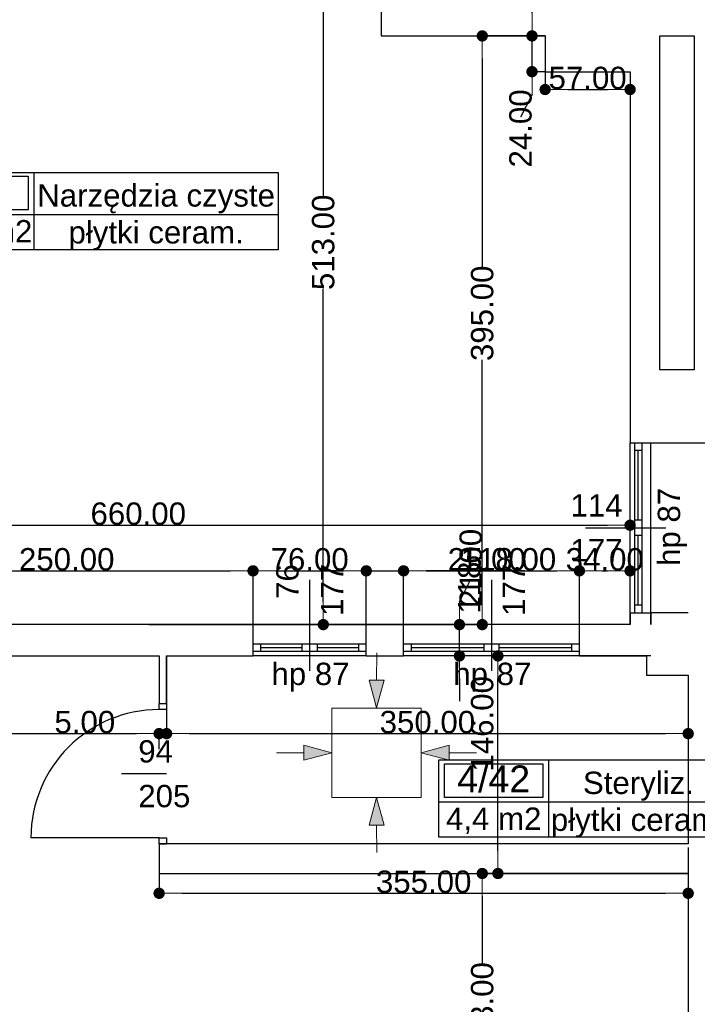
# Model space of a CAD drawing. Header units: millimetres. Extents: x -175445 to -20415, y -559200 to 231527.
# Tile 94 of 256: x -115704 to -111157, y -173328 to -166722. Entities that reach past the tile are written whole.
import ezdxf
from ezdxf.enums import TextEntityAlignment as Align

# ---------------------------------------------------------------- set-up
doc = ezdxf.new("R2010")
doc.units = ezdxf.units.MM
doc.header["$MEASUREMENT"] = 0
for name, color, linetype in [('Drzwi', 7, 'Continuous'), ('Linia', 7, 'Continuous'), ('Obiekt', 7, 'Continuous'), ('Okno', 7, 'Continuous'), ('Strefa', 7, 'Continuous'), ('Słup', 7, 'Continuous'), ('Wymiary', 63, 'Continuous'), ('Ściana', 7, 'Continuous')]:
    doc.layers.add(name, color=color, linetype=linetype)
doc.styles.add('Arial', font='txt')
doc.dimstyles.new('GENERATED_STYLE__1', dxfattribs={"dimtxt": 150, "dimasz": 152, "dimexe": 0.18, "dimexo": 0, "dimgap": 0.09, "dimtad": 1, "dimtih": 1, "dimtoh": 1, "dimlfac": 0.1, "dimzin": 0, "dimdsep": 46, "dimtxsty": 'Arial', "dimblk": 'ARROWHEAD_11', "dimblk1": 'ARROWHEAD_11', "dimblk2": 'ARROWHEAD_11', "dimcen": 0.09, "dimclrd": 114, "dimclre": 114, "dimclrt": 114, "dimazin": 0, "dimtfac": 1, "dimtdec": 4, "dimtmove": 0, "dimatfit": 3, "dimfxl": 1, "dimtolj": 1, "dimtzin": 0, "dimarcsym": 0})
doc.dimstyles.new('GENERATED_STYLE__2', dxfattribs={"dimtxt": 150, "dimasz": 152, "dimexe": 0.18, "dimexo": 0, "dimgap": 0.09, "dimtad": 1, "dimlfac": 0.1, "dimzin": 0, "dimdsep": 46, "dimtxsty": 'Arial', "dimblk": 'ARROWHEAD_11', "dimblk1": 'ARROWHEAD_11', "dimblk2": 'ARROWHEAD_11', "dimcen": 0.09, "dimclrd": 114, "dimclre": 114, "dimclrt": 114, "dimazin": 0, "dimtfac": 1, "dimtdec": 4, "dimtmove": 0, "dimatfit": 3, "dimfxl": 1, "dimtolj": 1, "dimtzin": 0, "dimarcsym": 0})
doc.dimstyles.new('GENERATED_STYLE__3', dxfattribs={"dimtxt": 150, "dimasz": 152, "dimexe": 0.18, "dimexo": 0, "dimgap": 0.09, "dimtad": 1, "dimlfac": 0.1, "dimzin": 0, "dimdsep": 46, "dimtxsty": 'Arial', "dimblk": 'ARROWHEAD_11', "dimblk1": 'ARROWHEAD_11', "dimblk2": 'ARROWHEAD_11', "dimcen": 0.09, "dimclrd": 114, "dimclre": 114, "dimclrt": 114, "dimazin": 0, "dimtfac": 1, "dimtdec": 4, "dimtmove": 2, "dimatfit": 3, "dimfxl": 1, "dimtolj": 1, "dimtzin": 0, "dimarcsym": 0})

# ---------------------------------------------------------------- blocks, each defined once
blk = doc.blocks.new('Narzędzia czyste_4_26_26', base_point=(-115607.8, 27340.8))
at = {"layer": 'Strefa'}
for p, q in [((-116386.8, 27623.7), (-113969.1, 27623.7)), ((-116386.8, 27105.1), (-116386.8, 27623.7)), ((-115607.8, 27623.7), (-115607.8, 27105.1)), ((-113969.1, 27623.7), (-113969.1, 27105.1)), ((-116347.9, 27597.8), (-115646.7, 27597.8)), ((-116347.9, 27371.5), (-116347.9, 27597.8)), ((-115646.7, 27597.8), (-115646.7, 27371.5)), ((-115646.7, 27371.5), (-116347.9, 27371.5)), ((-116386.8, 27340.8), (-113969.1, 27340.8)), ((-113969.1, 27105.1), (-116386.8, 27105.1))]:
    blk.add_line(p, q, dxfattribs=at)
at = {"layer": 'Strefa', "style": 'Arial'}
for tag, height, p in [('ROOM_NUMBER', 180, (-115997.3, 27495.8)), ('ROOM_NAME', 150, (-114788.4, 27469.2)), ('ROOM_CALC_AREA', 150, (-115997.3, 27228.8)), ('floor_f', 150, (-114788.4, 27221.7))]:
    blk.add_attdef(tag, text='', height=height, dxfattribs=at).set_placement(p, align=Align.MIDDLE_CENTER)
blk = doc.blocks.new('Steryliz._4_42_42', base_point=(-112156.1, 23399.3))
at = {"layer": 'Strefa'}
for p, q in [((-112890.2, 23682.1), (-110948, 23682.1)), ((-112890.2, 23163.5), (-112890.2, 23682.1)), ((-112853.5, 23656.2), (-112192.8, 23656.2)), ((-112853.5, 23429.9), (-112853.5, 23656.2)), ((-112192.8, 23656.2), (-112192.8, 23429.9)), ((-112156.1, 23682.1), (-112156.1, 23163.5)), ((-110948, 23682.1), (-110948, 23163.5)), ((-112890.2, 23399.3), (-110948, 23399.3)), ((-112192.8, 23429.9), (-112853.5, 23429.9)), ((-110948, 23163.5), (-112890.2, 23163.5))]:
    blk.add_line(p, q, dxfattribs=at)
at = {"layer": 'Strefa', "style": 'Arial'}
for tag, height, p in [('ROOM_NUMBER', 180, (-112523.2, 23554.2)), ('ROOM_NAME', 150, (-111552.1, 23527.7)), ('ROOM_CALC_AREA', 150, (-112523.2, 23287.2)), ('floor_f', 150, (-111552.1, 23280.2))]:
    blk.add_attdef(tag, text='', height=height, dxfattribs=at).set_placement(p, align=Align.MIDDLE_CENTER)
blk = doc.blocks.new('ARROWHEAD_11')
at = {"color": 0, "linetype": 'Continuous', "lineweight": 0}
blk.add_line((0, 0), (-1, 0), dxfattribs=at)
at = {"color": 0, "linetype": 'Continuous', "lineweight": 0, "const_width": 0.25, "flags": 128}
blk.add_lwpolyline([(-0.125, 0, 1), (0.125, 0, 1)], format="xyb", close=True, dxfattribs=at)
blk = doc.blocks.new('*D1523')
at = {"layer": 'Defpoints', "color": 0}
for p in [(-111608, -169560.6), (-110153, -169560.6), (-110698, -170700.6)]:
    blk.add_point(p, dxfattribs=at)
at = {"layer": 'Wymiary', "color": 114, "lineweight": -2}
for p, q in [((-111608, -169560.6), (-110152.8, -169560.6)), ((-110153, -169712.6), (-110153, -169826.5)), ((-110153, -170548.6), (-110153, -170434.8)), ((-110698, -170700.6), (-110152.8, -170700.6))]:
    blk.add_line(p, q, dxfattribs=at)
at = {"layer": 'Wymiary', "color": 114, "lineweight": -2, "xscale": 152, "yscale": 152, "zscale": 152}
for p, rotation in [((-110153, -169560.6), 90), ((-110153, -170700.6), 270)]:
    blk.add_blockref('ARROWHEAD_11', p, dxfattribs=dict(at, rotation=rotation))
at = {"layer": 'Wymiary', "color": 114, "lineweight": 13, "insert": (-110153, -170130.6), "char_height": 150, "attachment_point": 5, "rotation": 90, "style": 'Arial'}
blk.add_mtext('\\A1;114.00', dxfattribs=at)
blk = doc.blocks.new('*D1524')
at = {"layer": 'Defpoints', "color": 0}
for p in [(-110938, -169220.6), (-110153, -169220.6), (-111608, -169560.6)]:
    blk.add_point(p, dxfattribs=at)
at = {"layer": 'Wymiary', "color": 114, "lineweight": -2}
for p, q in [((-110153, -169068.6), (-110153, -168916.6)), ((-110938, -169220.6), (-110152.8, -169220.6)), ((-110153, -169560.6), (-110153, -169220.6)), ((-111608, -169560.6), (-110152.8, -169560.6)), ((-110153, -169712.6), (-110153, -169864.6))]:
    blk.add_line(p, q, dxfattribs=at)
at = {"layer": 'Wymiary', "color": 114, "lineweight": -2, "xscale": 152, "yscale": 152, "zscale": 152}
for p, rotation in [((-110153, -169220.6), 270), ((-110153, -169560.6), 90)]:
    blk.add_blockref('ARROWHEAD_11', p, dxfattribs=dict(at, rotation=rotation))
at = {"layer": 'Wymiary', "color": 114, "lineweight": 13, "insert": (-110153, -169390.6), "char_height": 150, "attachment_point": 5, "rotation": 90, "style": 'Arial'}
blk.add_mtext('\\A1;34.00', dxfattribs=at)
blk = doc.blocks.new('*D1544')
at = {"layer": 'Defpoints', "color": 0}
for p in [(-112599.8, -172450.6), (-111218, -172450.6), (-111498, -174280.6)]:
    blk.add_point(p, dxfattribs=at)
at = {"layer": 'Wymiary', "color": 114, "lineweight": -2}
for p, q in [((-111218, -172450.6), (-112600, -172450.6)), ((-112599.8, -172602.6), (-112599.8, -173061.5)), ((-112599.8, -174128.6), (-112599.8, -173669.8)), ((-111498, -174280.6), (-112600, -174280.6))]:
    blk.add_line(p, q, dxfattribs=at)
at = {"layer": 'Wymiary', "color": 114, "lineweight": -2, "xscale": 152, "yscale": 152, "zscale": 152}
for p, rotation in [((-112599.8, -172450.6), 90), ((-112599.8, -174280.6), 270)]:
    blk.add_blockref('ARROWHEAD_11', p, dxfattribs=dict(at, rotation=rotation))
at = {"layer": 'Wymiary', "color": 114, "lineweight": 13, "insert": (-112599.8, -173365.6), "char_height": 150, "attachment_point": 5, "rotation": 90, "style": 'Arial'}
blk.add_mtext('\\A1;183.00', dxfattribs=at)
blk = doc.blocks.new('*D1545')
at = {"layer": 'Defpoints', "color": 0}
for p in [(-112494.8, -170990.6), (-111468, -170990.6), (-111218, -172450.6)]:
    blk.add_point(p, dxfattribs=at)
at = {"layer": 'Wymiary', "color": 114, "lineweight": -2}
for p, q in [((-111468, -170990.6), (-112495, -170990.6)), ((-112494.8, -172298.6), (-112494.8, -171142.6)), ((-111218, -172450.6), (-112495, -172450.6))]:
    blk.add_line(p, q, dxfattribs=at)
at = {"layer": 'Wymiary', "color": 114, "lineweight": -2, "xscale": 152, "yscale": 152, "zscale": 152}
for p, rotation in [((-112494.8, -170990.6), 90), ((-112494.8, -172450.6), 270)]:
    blk.add_blockref('ARROWHEAD_11', p, dxfattribs=dict(at, rotation=rotation))
at = {"layer": 'Wymiary', "color": 114, "lineweight": 13, "insert": (-112599.8, -171446.3), "char_height": 150, "attachment_point": 5, "rotation": 90, "style": 'Arial'}
blk.add_mtext('\\A1;146.00', dxfattribs=at)
blk = doc.blocks.new('*D1546')
at = {"layer": 'Defpoints', "color": 0}
for p in [(-114838, -170780.6), (-112753.1, -170780.6), (-111468, -170990.6)]:
    blk.add_point(p, dxfattribs=at)
at = {"layer": 'Wymiary', "color": 114, "lineweight": -2}
for p, q in [((-112753.1, -170628.6), (-112676.5, -170476.6)), ((-114838, -170780.6), (-112753, -170780.6)), ((-112753.1, -170990.6), (-112753.1, -170780.6)), ((-111468, -170990.6), (-112753.3, -170990.6)), ((-112753.1, -171142.6), (-112753.1, -171294.6))]:
    blk.add_line(p, q, dxfattribs=at)
at = {"layer": 'Wymiary', "color": 114, "lineweight": -2, "xscale": 152, "yscale": 152, "zscale": 152}
for p, rotation in [((-112753.1, -170780.6), 270), ((-112753.1, -170990.6), 90)]:
    blk.add_blockref('ARROWHEAD_11', p, dxfattribs=dict(at, rotation=rotation))
at = {"layer": 'Wymiary', "color": 114, "lineweight": 13, "insert": (-112676.5, -170400), "char_height": 150, "attachment_point": 5, "rotation": 90, "style": 'Arial'}
blk.add_mtext('\\A1;21.00', dxfattribs=at)
blk = doc.blocks.new('*D1547')
at = {"layer": 'Defpoints', "color": 0}
for p in [(-112599.8, -166830.6), (-112178, -166830.6), (-114838, -170780.6)]:
    blk.add_point(p, dxfattribs=at)
at = {"layer": 'Wymiary', "color": 114, "lineweight": -2}
for p, q in [((-112178, -166830.6), (-112600, -166830.6)), ((-112599.8, -166982.6), (-112599.8, -168380.7)), ((-112599.8, -170628.6), (-112599.8, -169002.9)), ((-114838, -170780.6), (-112599.6, -170780.6))]:
    blk.add_line(p, q, dxfattribs=at)
at = {"layer": 'Wymiary', "color": 114, "lineweight": -2, "xscale": 152, "yscale": 152, "zscale": 152}
for p, rotation in [((-112599.8, -166830.6), 90), ((-112599.8, -170780.6), 270)]:
    blk.add_blockref('ARROWHEAD_11', p, dxfattribs=dict(at, rotation=rotation))
at = {"layer": 'Wymiary', "color": 114, "lineweight": 13, "insert": (-112599.8, -168691.8), "char_height": 150, "attachment_point": 5, "rotation": 90, "style": 'Arial'}
blk.add_mtext('\\A1;395.00', dxfattribs=at)
blk = doc.blocks.new('*D1548')
at = {"layer": 'Defpoints', "color": 0}
for p in [(-113666.6, -165650.6), (-113278, -165650.6), (-111608, -170780.6)]:
    blk.add_point(p, dxfattribs=at)
at = {"layer": 'Wymiary', "color": 114, "lineweight": -2}
for p, q in [((-113278, -165650.6), (-113666.8, -165650.6)), ((-113666.6, -165802.6), (-113666.6, -167904.4)), ((-113666.6, -170628.6), (-113666.6, -168526.8)), ((-111608, -170780.6), (-113666.8, -170780.6))]:
    blk.add_line(p, q, dxfattribs=at)
at = {"layer": 'Wymiary', "color": 114, "lineweight": -2, "xscale": 152, "yscale": 152, "zscale": 152}
for p, rotation in [((-113666.6, -165650.6), 90), ((-113666.6, -170780.6), 270)]:
    blk.add_blockref('ARROWHEAD_11', p, dxfattribs=dict(at, rotation=rotation))
at = {"layer": 'Wymiary', "color": 114, "lineweight": 13, "insert": (-113666.6, -168215.6), "char_height": 150, "attachment_point": 5, "rotation": 90, "style": 'Arial'}
blk.add_mtext('\\A1;513.00', dxfattribs=at)
blk = doc.blocks.new('*D1549')
at = {"layer": 'Defpoints', "color": 0}
for p in [(-112266.1, -166830.6), (-112178, -166830.6), (-112178, -167070.6)]:
    blk.add_point(p, dxfattribs=at)
at = {"layer": 'Wymiary', "color": 114, "lineweight": -2}
for p, q in [((-112266.1, -166678.6), (-112266.1, -166526.6)), ((-112178, -166830.6), (-112266.3, -166830.6)), ((-112266.1, -167070.6), (-112266.1, -166830.6)), ((-112178, -167070.6), (-112266.3, -167070.6)), ((-112266.1, -167222.6), (-112342.8, -167374.6))]:
    blk.add_line(p, q, dxfattribs=at)
at = {"layer": 'Wymiary', "color": 114, "lineweight": -2, "xscale": 152, "yscale": 152, "zscale": 152}
for p, rotation in [((-112266.1, -166830.6), 270), ((-112266.1, -167070.6), 90)]:
    blk.add_blockref('ARROWHEAD_11', p, dxfattribs=dict(at, rotation=rotation))
at = {"layer": 'Wymiary', "color": 114, "lineweight": 13, "insert": (-112342.8, -167451.3), "char_height": 150, "attachment_point": 5, "rotation": 90, "style": 'Arial'}
blk.add_mtext('\\A1;24.00', dxfattribs=at)
blk = doc.blocks.new('*D1550')
at = {"layer": 'Defpoints', "color": 0}
for p in [(-112178, -167070.6), (-111608, -167070.6), (-111608, -167190.1)]:
    blk.add_point(p, dxfattribs=at)
at = {"layer": 'Wymiary', "color": 114, "lineweight": -2}
for p, q in [((-112178, -167070.6), (-112178, -167190.2)), ((-111608, -167070.6), (-111608, -167190.2)), ((-112026, -167190.1), (-111760, -167190.1))]:
    blk.add_line(p, q, dxfattribs=at)
at = {"layer": 'Wymiary', "color": 114, "lineweight": -2, "xscale": 152, "yscale": 152, "zscale": 152, "rotation": 180}
blk.add_blockref('ARROWHEAD_11', (-112178, -167190.1), dxfattribs=at)
at = {"layer": 'Wymiary', "color": 114, "lineweight": -2, "xscale": 152, "yscale": 152, "zscale": 152}
blk.add_blockref('ARROWHEAD_11', (-111608, -167190.1), dxfattribs=at)
at = {"layer": 'Wymiary', "color": 114, "lineweight": 13, "insert": (-111893, -167113.4), "char_height": 150, "attachment_point": 5, "style": 'Arial'}
blk.add_mtext('\\A1;57.00', dxfattribs=at)
blk = doc.blocks.new('*D1561')
at = {"layer": 'Defpoints', "color": 0}
for p in [(-114138, -170419.9), (-116638, -170780.6), (-114138, -170780.6)]:
    blk.add_point(p, dxfattribs=at)
at = {"layer": 'Wymiary', "color": 114, "lineweight": -2}
for p, q in [((-116638, -170780.6), (-116638, -170419.7)), ((-116486, -170419.9), (-114290, -170419.9)), ((-114138, -170780.6), (-114138, -170419.7))]:
    blk.add_line(p, q, dxfattribs=at)
at = {"layer": 'Wymiary', "color": 114, "lineweight": -2, "xscale": 152, "yscale": 152, "zscale": 152, "rotation": 180}
blk.add_blockref('ARROWHEAD_11', (-116638, -170419.9), dxfattribs=at)
at = {"layer": 'Wymiary', "color": 114, "lineweight": -2, "xscale": 152, "yscale": 152, "zscale": 152}
blk.add_blockref('ARROWHEAD_11', (-114138, -170419.9), dxfattribs=at)
at = {"layer": 'Wymiary', "color": 114, "lineweight": 13, "insert": (-115388, -170343.2), "char_height": 150, "attachment_point": 5, "style": 'Arial'}
blk.add_mtext('\\A1;250.00', dxfattribs=at)
blk = doc.blocks.new('*D1562')
at = {"layer": 'Defpoints', "color": 0}
for p in [(-113378, -170419.9), (-114138, -170780.6), (-113378, -170780.6)]:
    blk.add_point(p, dxfattribs=at)
at = {"layer": 'Wymiary', "color": 114, "lineweight": -2}
for p, q in [((-114138, -170780.6), (-114138, -170419.7)), ((-113986, -170419.9), (-113530, -170419.9)), ((-113378, -170780.6), (-113378, -170419.7))]:
    blk.add_line(p, q, dxfattribs=at)
at = {"layer": 'Wymiary', "color": 114, "lineweight": -2, "xscale": 152, "yscale": 152, "zscale": 152, "rotation": 180}
blk.add_blockref('ARROWHEAD_11', (-114138, -170419.9), dxfattribs=at)
at = {"layer": 'Wymiary', "color": 114, "lineweight": -2, "xscale": 152, "yscale": 152, "zscale": 152}
blk.add_blockref('ARROWHEAD_11', (-113378, -170419.9), dxfattribs=at)
at = {"layer": 'Wymiary', "color": 114, "lineweight": 13, "insert": (-113758, -170343.2), "char_height": 150, "attachment_point": 5, "style": 'Arial'}
blk.add_mtext('\\A1;76.00', dxfattribs=at)
blk = doc.blocks.new('*D1563')
at = {"layer": 'Defpoints', "color": 0}
for p in [(-113128, -170419.9), (-113378, -170780.6), (-113128, -170780.6)]:
    blk.add_point(p, dxfattribs=at)
at = {"layer": 'Wymiary', "color": 114, "lineweight": -2}
for p, q in [((-113530, -170419.9), (-113682, -170419.9)), ((-113378, -170780.6), (-113378, -170419.7)), ((-113378, -170419.9), (-113128, -170419.9)), ((-113128, -170780.6), (-113128, -170419.7)), ((-112824, -170419.9), (-112976, -170419.9)), ((-112315.7, -170419.9), (-112824, -170419.9))]:
    blk.add_line(p, q, dxfattribs=at)
at = {"layer": 'Wymiary', "color": 114, "lineweight": -2, "xscale": 152, "yscale": 152, "zscale": 152}
blk.add_blockref('ARROWHEAD_11', (-113378, -170419.9), dxfattribs=at)
at = {"layer": 'Wymiary', "color": 114, "lineweight": -2, "xscale": 152, "yscale": 152, "zscale": 152, "rotation": 180}
blk.add_blockref('ARROWHEAD_11', (-113128, -170419.9), dxfattribs=at)
at = {"layer": 'Wymiary', "color": 114, "lineweight": 13, "insert": (-112569.8, -170343.2), "char_height": 150, "attachment_point": 5, "style": 'Arial'}
blk.add_mtext('\\A1;25.00', dxfattribs=at)
blk = doc.blocks.new('*D1564')
at = {"layer": 'Defpoints', "color": 0}
for p in [(-111948, -170419.9), (-113128, -170780.6), (-111948, -170780.6)]:
    blk.add_point(p, dxfattribs=at)
at = {"layer": 'Wymiary', "color": 114, "lineweight": -2}
for p, q in [((-113128, -170780.6), (-113128, -170419.7)), ((-112976, -170419.9), (-112100, -170419.9)), ((-111948, -170780.6), (-111948, -170419.7))]:
    blk.add_line(p, q, dxfattribs=at)
at = {"layer": 'Wymiary', "color": 114, "lineweight": -2, "xscale": 152, "yscale": 152, "zscale": 152, "rotation": 180}
blk.add_blockref('ARROWHEAD_11', (-113128, -170419.9), dxfattribs=at)
at = {"layer": 'Wymiary', "color": 114, "lineweight": -2, "xscale": 152, "yscale": 152, "zscale": 152}
blk.add_blockref('ARROWHEAD_11', (-111948, -170419.9), dxfattribs=at)
at = {"layer": 'Wymiary', "color": 114, "lineweight": 13, "insert": (-112424.2, -170343.2), "char_height": 150, "attachment_point": 5, "style": 'Arial'}
blk.add_mtext('\\A1;118.00', dxfattribs=at)
blk = doc.blocks.new('*D1565')
at = {"layer": 'Defpoints', "color": 0}
for p in [(-111608, -170419.9), (-111948, -170780.6), (-111608, -170780.6)]:
    blk.add_point(p, dxfattribs=at)
at = {"layer": 'Wymiary', "color": 114, "lineweight": -2}
for p, q in [((-111948, -170780.6), (-111948, -170419.7)), ((-111796, -170419.9), (-111760, -170419.9)), ((-111608, -170780.6), (-111608, -170419.7))]:
    blk.add_line(p, q, dxfattribs=at)
at = {"layer": 'Wymiary', "color": 114, "lineweight": -2, "xscale": 152, "yscale": 152, "zscale": 152, "rotation": 180}
blk.add_blockref('ARROWHEAD_11', (-111948, -170419.9), dxfattribs=at)
at = {"layer": 'Wymiary', "color": 114, "lineweight": -2, "xscale": 152, "yscale": 152, "zscale": 152}
blk.add_blockref('ARROWHEAD_11', (-111608, -170419.9), dxfattribs=at)
at = {"layer": 'Wymiary', "color": 114, "lineweight": 13, "insert": (-111778, -170343.2), "char_height": 150, "attachment_point": 5, "style": 'Arial'}
blk.add_mtext('\\A1;34.00', dxfattribs=at)
blk = doc.blocks.new('*D1566')
at = {"layer": 'Defpoints', "color": 0}
for p in [(-111608, -170113.7), (-118208, -170780.6), (-111608, -170780.6)]:
    blk.add_point(p, dxfattribs=at)
at = {"layer": 'Wymiary', "color": 114, "lineweight": -2}
for p, q in [((-118208, -170780.6), (-118208, -170113.5)), ((-118056, -170113.7), (-111760, -170113.7)), ((-111608, -170780.6), (-111608, -170113.5))]:
    blk.add_line(p, q, dxfattribs=at)
at = {"layer": 'Wymiary', "color": 114, "lineweight": -2, "xscale": 152, "yscale": 152, "zscale": 152, "rotation": 180}
blk.add_blockref('ARROWHEAD_11', (-118208, -170113.7), dxfattribs=at)
at = {"layer": 'Wymiary', "color": 114, "lineweight": -2, "xscale": 152, "yscale": 152, "zscale": 152}
blk.add_blockref('ARROWHEAD_11', (-111608, -170113.7), dxfattribs=at)
at = {"layer": 'Wymiary', "color": 114, "lineweight": 13, "insert": (-114908, -170037), "char_height": 150, "attachment_point": 5, "style": 'Arial'}
blk.add_mtext('\\A1;660.00', dxfattribs=at)
blk = doc.blocks.new('*D1602')
at = {"layer": 'Defpoints', "color": 0}
for p in [(-118618, -171140.6), (-114768, -171512), (-114768, -171615.6)]:
    blk.add_point(p, dxfattribs=at)
at = {"layer": 'Wymiary', "color": 114, "lineweight": -2}
for p, q in [((-118618, -171140.6), (-118618, -171512.2)), ((-118466, -171512), (-114920, -171512)), ((-114768, -171615.6), (-114768, -171511.8))]:
    blk.add_line(p, q, dxfattribs=at)
at = {"layer": 'Wymiary', "color": 114, "lineweight": -2, "xscale": 152, "yscale": 152, "zscale": 152, "rotation": 180}
blk.add_blockref('ARROWHEAD_11', (-118618, -171512), dxfattribs=at)
at = {"layer": 'Wymiary', "color": 114, "lineweight": -2, "xscale": 152, "yscale": 152, "zscale": 152}
blk.add_blockref('ARROWHEAD_11', (-114768, -171512), dxfattribs=at)
at = {"layer": 'Wymiary', "color": 114, "lineweight": 13, "insert": (-116636.1, -171435.3), "char_height": 150, "attachment_point": 5, "style": 'Arial'}
blk.add_mtext('\\A1;385.00', dxfattribs=at)
blk = doc.blocks.new('*D1603')
at = {"layer": 'Defpoints', "color": 0}
for p in [(-114718, -170990.6), (-114718, -171512), (-114768, -171615.6)]:
    blk.add_point(p, dxfattribs=at)
at = {"layer": 'Wymiary', "color": 114, "lineweight": -2}
for p, q in [((-114718, -170990.6), (-114718, -171512.2)), ((-115461.2, -171512), (-115072, -171512)), ((-115072, -171512), (-114920, -171512)), ((-114768, -171615.6), (-114768, -171511.8)), ((-114768, -171512), (-114718, -171512)), ((-114566, -171512), (-114414, -171512))]:
    blk.add_line(p, q, dxfattribs=at)
at = {"layer": 'Wymiary', "color": 114, "lineweight": -2, "xscale": 152, "yscale": 152, "zscale": 152}
blk.add_blockref('ARROWHEAD_11', (-114768, -171512), dxfattribs=at)
at = {"layer": 'Wymiary', "color": 114, "lineweight": -2, "xscale": 152, "yscale": 152, "zscale": 152, "rotation": 180}
blk.add_blockref('ARROWHEAD_11', (-114718, -171512), dxfattribs=at)
at = {"layer": 'Wymiary', "color": 114, "lineweight": 13, "insert": (-115266.7, -171435.3), "char_height": 150, "attachment_point": 5, "style": 'Arial'}
blk.add_mtext('\\A1;5.00', dxfattribs=at)
blk = doc.blocks.new('*D1604')
at = {"layer": 'Defpoints', "color": 0}
for p in [(-114718, -170990.6), (-111218, -171120.6), (-111218, -171512)]:
    blk.add_point(p, dxfattribs=at)
at = {"layer": 'Wymiary', "color": 114, "lineweight": -2}
for p, q in [((-114718, -170990.6), (-114718, -171512.2)), ((-111218, -171120.6), (-111218, -171512.2)), ((-114566, -171512), (-111370, -171512))]:
    blk.add_line(p, q, dxfattribs=at)
at = {"layer": 'Wymiary', "color": 114, "lineweight": -2, "xscale": 152, "yscale": 152, "zscale": 152, "rotation": 180}
blk.add_blockref('ARROWHEAD_11', (-114718, -171512), dxfattribs=at)
at = {"layer": 'Wymiary', "color": 114, "lineweight": -2, "xscale": 152, "yscale": 152, "zscale": 152}
blk.add_blockref('ARROWHEAD_11', (-111218, -171512), dxfattribs=at)
at = {"layer": 'Wymiary', "color": 114, "lineweight": 13, "insert": (-112968, -171435.3), "char_height": 150, "attachment_point": 5, "style": 'Arial'}
blk.add_mtext('\\A1;350.00', dxfattribs=at)
blk = doc.blocks.new('*D1605')
at = {"layer": 'Defpoints', "color": 0}
for p in [(-111218, -172275.6), (-114768, -172450.6), (-111218, -172583.5)]:
    blk.add_point(p, dxfattribs=at)
at = {"layer": 'Wymiary', "color": 114, "lineweight": -2}
for p, q in [((-111218, -172275.6), (-111218, -172583.7)), ((-114768, -172450.6), (-114768, -172583.7)), ((-114616, -172583.5), (-111370, -172583.5))]:
    blk.add_line(p, q, dxfattribs=at)
at = {"layer": 'Wymiary', "color": 114, "lineweight": -2, "xscale": 152, "yscale": 152, "zscale": 152, "rotation": 180}
blk.add_blockref('ARROWHEAD_11', (-114768, -172583.5), dxfattribs=at)
at = {"layer": 'Wymiary', "color": 114, "lineweight": -2, "xscale": 152, "yscale": 152, "zscale": 152}
blk.add_blockref('ARROWHEAD_11', (-111218, -172583.5), dxfattribs=at)
at = {"layer": 'Wymiary', "color": 114, "lineweight": 13, "insert": (-112993, -172506.8), "char_height": 150, "attachment_point": 5, "style": 'Arial'}
blk.add_mtext('\\A1;355.00', dxfattribs=at)

msp = doc.modelspace()

# ---------------------------------------------------------------- hatches: boundary and pattern name
at = {"layer": 'Linia', "linetype": 'Continuous', "lineweight": 13}
for points in [[(-113308.676, -171339.99), (-113258.427, -171153.455), (-113358.427, -171153.321)], [(-113609.876, -171639.99), (-113796.478, -171589.99), (-113796.478, -171689.99)], [(-113009.076, -171639.99), (-112822.473, -171689.99), (-112822.473, -171589.99)], [(-113308.676, -171939.99), (-113358.427, -172126.659), (-113258.427, -172126.525)]]:
    msp.add_hatch(color=256, dxfattribs=at).paths.add_polyline_path(points)

# ---------------------------------------------------------------- linework, layer by layer
at = {"layer": 'Drzwi'}
for p, q in [((-114768.019, -171350.636), (-114768.019, -171310.636)), ((-114768.019, -171310.636), (-114718.019, -171310.636)), ((-114768.019, -171310.636), (-114718.019, -171310.636)), ((-114718.019, -171310.636), (-114718.019, -171350.636)), ((-114718.019, -171350.636), (-114768.019, -171350.636)), ((-114768.019, -172210.636), (-115628.019, -172210.636)), ((-114768.019, -172250.636), (-114768.019, -172210.636)), ((-114768.019, -172210.636), (-114718.019, -172210.636)), ((-114718.019, -172210.636), (-114718.019, -172250.636)), ((-114718.019, -172250.636), (-114768.019, -172250.636)), ((-114768.019, -172250.636), (-114718.019, -172250.636))]:
    msp.add_line(p, q, dxfattribs=at)
msp.add_arc((-114768.019, -172210.636), 860, 90, 180, dxfattribs=at)
at = {"layer": 'Linia', "lineweight": 13}
for p, q in [((-113308.182, -170969.615), (-113308.427, -171153.388)), ((-113308.676, -171339.99), (-113358.427, -171153.321)), ((-113358.427, -171153.321), (-113258.427, -171153.455)), ((-113308.676, -171339.99), (-113258.427, -171153.455)), ((-113009.076, -171340.39), (-113609.076, -171340.39)), ((-113609.076, -171340.39), (-113609.076, -171939.59)), ((-113009.076, -171939.59), (-113009.076, -171340.39)), ((-113980.251, -171639.99), (-113796.478, -171639.99)), ((-113609.876, -171639.99), (-113796.478, -171589.99)), ((-113796.478, -171689.99), (-113796.478, -171589.99)), ((-113609.876, -171639.99), (-113796.478, -171689.99)), ((-113009.076, -171639.99), (-112822.473, -171589.99)), ((-113009.076, -171639.99), (-112822.473, -171689.99)), ((-112822.473, -171589.99), (-112822.473, -171689.99)), ((-112638.701, -171639.99), (-112822.473, -171639.99)), ((-113609.076, -171940.39), (-113009.076, -171940.39)), ((-113308.676, -171939.99), (-113358.427, -172126.659)), ((-113308.676, -171939.99), (-113258.427, -172126.525)), ((-113258.427, -172126.525), (-113358.427, -172126.659)), ((-113308.182, -172310.364), (-113308.427, -172126.592))]:
    msp.add_line(p, q, dxfattribs=at)
at = {"layer": 'Obiekt'}
for p, q in [((-111908.019, -170130.636), (-111368.019, -170130.636)), ((-113758.019, -170480.636), (-113758.019, -171090.636)), ((-112538.019, -170480.636), (-112538.019, -171090.636)), ((-115019.397, -171780.636), (-114718.019, -171780.636))]:
    msp.add_line(p, q, dxfattribs=at)
at = {"layer": 'Okno'}
for p, q in [((-111608.019, -170700.636), (-111608.019, -169560.636)), ((-111578.019, -169560.636), (-111578.019, -169610.636)), ((-111578.019, -169560.636), (-111528.019, -169560.636)), ((-111528.019, -169610.636), (-111528.019, -169560.636)), ((-111468.019, -170700.636), (-111468.019, -169560.636)), ((-111578.019, -169610.636), (-111528.019, -169610.636)), ((-111578.019, -169610.636), (-111578.019, -170080.636)), ((-111553.019, -170080.636), (-111553.019, -169610.636)), ((-111528.019, -170080.636), (-111528.019, -169610.636)), ((-111528.019, -170080.636), (-111578.019, -170080.636)), ((-111578.019, -170080.636), (-111578.019, -170130.636)), ((-111528.019, -170130.636), (-111528.019, -170080.636)), ((-111578.019, -170130.636), (-111578.019, -170180.636)), ((-111578.019, -170180.636), (-111528.019, -170180.636)), ((-111578.019, -170180.636), (-111578.019, -170650.636)), ((-111553.019, -170650.636), (-111553.019, -170180.636)), ((-111528.019, -170180.636), (-111528.019, -170130.636)), ((-111528.019, -170650.636), (-111528.019, -170180.636)), ((-111528.019, -170650.636), (-111578.019, -170650.636)), ((-111578.019, -170650.636), (-111578.019, -170700.636)), ((-111578.019, -170700.636), (-111528.019, -170700.636)), ((-111528.019, -170700.636), (-111528.019, -170650.636)), ((-113378.019, -170780.636), (-114138.019, -170780.636)), ((-111948.019, -170780.636), (-113128.019, -170780.636)), ((-114138.019, -170910.636), (-114088.019, -170910.636)), ((-114138.019, -170960.636), (-114138.019, -170910.636)), ((-114088.019, -170910.636), (-114088.019, -170960.636)), ((-114088.019, -170910.636), (-113808.019, -170910.636)), ((-113808.019, -170960.636), (-113808.019, -170910.636)), ((-113808.019, -170910.636), (-113758.019, -170910.636)), ((-113758.019, -170910.636), (-113708.019, -170910.636)), ((-113708.019, -170910.636), (-113708.019, -170960.636)), ((-113708.019, -170910.636), (-113428.019, -170910.636)), ((-113428.019, -170960.636), (-113428.019, -170910.636)), ((-113428.019, -170910.636), (-113378.019, -170910.636)), ((-113378.019, -170960.636), (-113378.019, -170910.636)), ((-113128.019, -170910.636), (-113078.019, -170910.636)), ((-113128.019, -170960.636), (-113128.019, -170910.636)), ((-113078.019, -170910.636), (-113078.019, -170960.636)), ((-113078.019, -170910.636), (-112588.019, -170910.636)), ((-112588.019, -170960.636), (-112588.019, -170910.636)), ((-112588.019, -170910.636), (-112538.019, -170910.636)), ((-112538.019, -170910.636), (-112488.019, -170910.636)), ((-112488.019, -170910.636), (-112488.019, -170960.636)), ((-112488.019, -170910.636), (-111998.019, -170910.636)), ((-111998.019, -170960.636), (-111998.019, -170910.636)), ((-111998.019, -170910.636), (-111948.019, -170910.636)), ((-111948.019, -170960.636), (-111948.019, -170910.636)), ((-114088.019, -170960.636), (-114138.019, -170960.636)), ((-113808.019, -170935.636), (-114088.019, -170935.636)), ((-113808.019, -170960.636), (-114088.019, -170960.636)), ((-113758.019, -170960.636), (-113808.019, -170960.636)), ((-113708.019, -170960.636), (-113758.019, -170960.636)), ((-113428.019, -170935.636), (-113708.019, -170935.636)), ((-113428.019, -170960.636), (-113708.019, -170960.636)), ((-113378.019, -170960.636), (-113428.019, -170960.636)), ((-113078.019, -170960.636), (-113128.019, -170960.636)), ((-112588.019, -170935.636), (-113078.019, -170935.636)), ((-112588.019, -170960.636), (-113078.019, -170960.636)), ((-112538.019, -170960.636), (-112588.019, -170960.636)), ((-112488.019, -170960.636), (-112538.019, -170960.636)), ((-111998.019, -170935.636), (-112488.019, -170935.636)), ((-111998.019, -170960.636), (-112488.019, -170960.636)), ((-111948.019, -170960.636), (-111998.019, -170960.636)), ((-113378.019, -170990.636), (-114138.019, -170990.636)), ((-111948.019, -170990.636), (-113128.019, -170990.636))]:
    msp.add_line(p, q, dxfattribs=at)
at = {"layer": 'Słup'}
for p, q in [((-112178.019, -166830.636), (-112178.019, -167070.636)), ((-112178.019, -167070.636), (-111608.019, -167070.636)), ((-111408.019, -169560.636), (-110938.019, -169560.636)), ((-111498.019, -170990.636), (-111498.019, -171120.636)), ((-111498.019, -171120.636), (-111218.019, -171120.636))]:
    msp.add_line(p, q, dxfattribs=at)
at = {"layer": 'Ściana'}
for p, q in [((-111608.019, -169560.636), (-111578.019, -169560.636)), ((-111578.019, -169560.636), (-111528.019, -169560.636)), ((-111528.019, -169560.636), (-111468.019, -169560.636)), ((-111608.019, -170700.636), (-111578.019, -170700.636)), ((-111578.019, -170700.636), (-111528.019, -170700.636)), ((-111528.019, -170700.636), (-111468.019, -170700.636)), ((-114138.019, -170910.636), (-114138.019, -170780.636)), ((-113378.019, -170910.636), (-113378.019, -170780.636)), ((-113128.019, -170910.636), (-113128.019, -170780.636)), ((-111948.019, -170910.636), (-111948.019, -170780.636)), ((-114138.019, -170960.636), (-114138.019, -170910.636)), ((-113378.019, -170960.636), (-113378.019, -170910.636)), ((-113128.019, -170960.636), (-113128.019, -170910.636)), ((-111948.019, -170960.636), (-111948.019, -170910.636)), ((-114138.019, -170990.636), (-114138.019, -170960.636)), ((-113378.019, -170990.636), (-113378.019, -170960.636)), ((-113128.019, -170990.636), (-113128.019, -170960.636)), ((-111948.019, -170990.636), (-111948.019, -170960.636)), ((-114768.019, -171310.636), (-114718.019, -171310.636)), ((-114768.019, -172250.636), (-114718.019, -172250.636))]:
    msp.add_line(p, q, dxfattribs=at)
at = {"layer": 'Ściana', "flags": 128}
for points in [[(-113278.019, -165650.636), (-113278.019, -166830.636)], [(-113278.019, -166830.636), (-112178.019, -166830.636)], [(-111408.019, -166830.636), (-111178.019, -166830.636)], [(-111408.019, -169070.636), (-111408.019, -166830.636)], [(-111178.019, -166830.636), (-111178.019, -169070.636)], [(-111608.019, -167070.636), (-111608.019, -169560.636)], [(-111178.019, -169070.636), (-111408.019, -169070.636)], [(-111468.019, -169560.636), (-111408.019, -169560.636)], [(-111608.019, -170700.636), (-111608.019, -170780.636)], [(-111468.019, -170780.636), (-111468.019, -170700.636)], [(-111218.019, -170700.636), (-111468.019, -170700.636)], [(-111468.019, -170700.636), (-111468.019, -170780.636)], [(-114768.019, -170780.636), (-116638.019, -170780.636)], [(-114718.019, -170780.636), (-114768.019, -170780.636)], [(-114138.019, -170780.636), (-114718.019, -170780.636)], [(-113128.019, -170780.636), (-113378.019, -170780.636)], [(-111608.019, -170780.636), (-111948.019, -170780.636)], [(-116638.019, -170990.636), (-114768.019, -170990.636)], [(-114768.019, -170990.636), (-114768.019, -171310.636)], [(-114718.019, -170990.636), (-114138.019, -170990.636)], [(-114718.019, -171310.636), (-114718.019, -170990.636)], [(-113378.019, -170990.636), (-113128.019, -170990.636)], [(-111948.019, -170990.636), (-111498.019, -170990.636)], [(-111218.019, -171120.636), (-111218.019, -172250.636)], [(-114768.019, -172250.636), (-114768.019, -172450.636)], [(-111218.019, -172250.636), (-114718.019, -172250.636)], [(-114768.019, -172450.636), (-111218.019, -172450.636)], [(-111218.019, -172450.636), (-111218.019, -174000.636)]]:
    msp.add_lwpolyline(points, dxfattribs=at)

# ---------------------------------------------------------------- block references
at = {"layer": 'Strefa'}
ref = msp.add_blockref('Narzędzia czyste_4_26_26', (-115607.789, -168029.133), dxfattribs=at)
ref.add_attrib('ROOM_NAME', 'Narzędzia czyste', dxfattribs={"color": 7, "height": 150, "style": 'Arial'}).set_placement((-114788.425, -167900.733), align=Align.MIDDLE_CENTER)
ref.add_attrib('ROOM_NUMBER', '4/26', dxfattribs={"color": 7, "height": 180, "style": 'Arial'}).set_placement((-115997.309, -167874.186), align=Align.MIDDLE_CENTER)
ref.add_attrib('ROOM_CALC_AREA', '31,6 m2', dxfattribs={"color": 7, "height": 150, "style": 'Arial'}).set_placement((-115997.309, -168141.187), align=Align.MIDDLE_CENTER)
ref.add_attrib('floor_f', 'płytki ceram.', dxfattribs={"color": 7, "height": 150, "style": 'Arial'}).set_placement((-114788.425, -168148.233), align=Align.MIDDLE_CENTER)
ref = msp.add_blockref('Steryliz._4_42_42', (-112156.141, -171970.697), dxfattribs=at)
ref.add_attrib('ROOM_NAME', 'Steryliz.', dxfattribs={"color": 7, "height": 150, "style": 'Arial'}).set_placement((-111552.057, -171842.297), align=Align.MIDDLE_CENTER)
ref.add_attrib('ROOM_NUMBER', '4/42', dxfattribs={"color": 7, "height": 180, "style": 'Arial'}).set_placement((-112523.161, -171815.75), align=Align.MIDDLE_CENTER)
ref.add_attrib('ROOM_CALC_AREA', '4,4 m2', dxfattribs={"color": 7, "height": 150, "style": 'Arial'}).set_placement((-112523.161, -172082.751), align=Align.MIDDLE_CENTER)
ref.add_attrib('floor_f', 'płytki ceram.', dxfattribs={"color": 7, "height": 150, "style": 'Arial'}).set_placement((-111552.057, -172089.797), align=Align.MIDDLE_CENTER)

# ---------------------------------------------------------------- texts
at = {"layer": 'Obiekt', "char_height": 150, "attachment_point": 7, "style": 'Arial'}
for s, insert in [('\\A1;{\\fArial|b0|i0|c238|p38;114}', (-112008.019, -170055.636)), ('\\A1;{\\fArial|b0|i0|c238|p38;177}', (-112008.019, -170355.636)), ('\\A1;{\\fArial|b0|i0|c238|p38;hp 87}', (-114014.476, -171231.47)), ('\\A1;{\\fArial|b0|i0|c238|p38;hp 87}', (-112794.476, -171231.47)), ('\\A1;{\\fArial|b0|i0|c238|p38;94}', (-114907.845, -171708.104)), ('\\A1;{\\fArial|b0|i0|c238|p38;205}', (-114907.845, -172008.104))]:
    msp.add_mtext(s, dxfattribs=dict(at, insert=insert))
at = {"layer": 'Obiekt', "char_height": 150, "attachment_point": 7, "rotation": 90, "style": 'Arial'}
for s, insert in [('\\A1;{\\fArial|b0|i0|c238|p38;hp 87}', (-111227.185, -170387.093)), ('\\A1;{\\fArial|b0|i0|c238|p38;118}', (-112610.55, -170707.036)), ('\\A1;{\\fArial|b0|i0|c238|p38;76}', (-113830.55, -170608.293)), ('\\A1;{\\fArial|b0|i0|c238|p38;177}', (-113533.019, -170722.122)), ('\\A1;{\\fArial|b0|i0|c238|p38;177}', (-112313.019, -170722.122))]:
    msp.add_mtext(s, dxfattribs=dict(at, insert=insert))

# ---------------------------------------------------------------- dimensions: what is measured, and where the dimension line sits
at = {"layer": 'Wymiary', "lineweight": 13}
for base, p1, p2, dimstyle, picture, middle in [((-113666.64, -165650.636), (-111608.019, -170780.636), (-113278.019, -165650.636), 'GENERATED_STYLE__2', '*D1548', (-113666.64, -168215.636)), ((-112266.132, -166830.636), (-112178.019, -167070.636), (-112178.019, -166830.636), 'GENERATED_STYLE__2', '*D1549', (-112342.808, -167451.312)), ((-112599.79, -166830.636), (-114838.019, -170780.636), (-112178.019, -166830.636), 'GENERATED_STYLE__2', '*D1547', (-112599.79, -168691.807)), ((-110153.019, -169220.636), (-111608.019, -169560.636), (-110938.019, -169220.636), 'GENERATED_STYLE__2', '*D1524', (-110153.019, -169390.636)), ((-110153.019, -169560.636), (-110698.019, -170700.636), (-111608.019, -169560.636), 'GENERATED_STYLE__2', '*D1523', (-110153.019, -170130.636)), ((-112753.142, -170780.636), (-111468.019, -170990.636), (-114838.019, -170780.636), 'GENERATED_STYLE__2', '*D1546', (-112676.466, -170399.96)), ((-112494.79, -170990.636), (-111218.019, -172450.636), (-111468.019, -170990.636), 'GENERATED_STYLE__3', '*D1545', (-112599.79, -171446.261)), ((-112599.79, -172450.636), (-111498.019, -174280.636), (-111218.019, -172450.636), 'GENERATED_STYLE__2', '*D1544', (-112599.79, -173365.636))]:
    dim = msp.add_linear_dim(base=base, p1=p1, p2=p2, angle=90, dimstyle=dimstyle, dxfattribs=at)
    dim.commit()
    dim.dimension.update_dxf_attribs({"geometry": picture, "text_midpoint": middle, "dimtype": 160, "text_rotation": 90})
for base, p1, p2, picture, middle in [((-111608.019, -167190.065), (-112178.019, -167070.636), (-111608.019, -167070.636), '*D1550', (-111893.019, -167190.065)), ((-111608.019, -170113.706), (-118208.019, -170780.636), (-111608.019, -170780.636), '*D1566', (-114908.019, -170113.706)), ((-114138.019, -170419.892), (-116638.019, -170780.636), (-114138.019, -170780.636), '*D1561', (-115388.019, -170419.892)), ((-113378.019, -170419.892), (-114138.019, -170780.636), (-113378.019, -170780.636), '*D1562', (-113758.019, -170419.892)), ((-113128.019, -170419.892), (-113378.019, -170780.636), (-113128.019, -170780.636), '*D1563', (-112569.819, -170419.892)), ((-111948.019, -170419.892), (-113128.019, -170780.636), (-111948.019, -170780.636), '*D1564', (-112424.19, -170419.892)), ((-111608.019, -170419.892), (-111948.019, -170780.636), (-111608.019, -170780.636), '*D1565', (-111778.019, -170419.892)), ((-114718.019, -171512.005), (-114768.019, -171615.636), (-114718.019, -170990.636), '*D1603', (-115266.669, -171512.005)), ((-111218.019, -171512.005), (-114718.019, -170990.636), (-111218.019, -171120.636), '*D1604', (-112968.019, -171512.005)), ((-114768.019, -171512.005), (-118618.019, -171140.636), (-114768.019, -171615.636), '*D1602', (-116636.104, -171512.005)), ((-111218.019, -172583.525), (-114768.019, -172450.636), (-111218.019, -172275.636), '*D1605', (-112993.019, -172583.525))]:
    dim = msp.add_linear_dim(base=base, p1=p1, p2=p2, dimstyle='GENERATED_STYLE__1', dxfattribs=at)
    dim.commit()
    dim.dimension.update_dxf_attribs({"geometry": picture, "text_midpoint": middle, "dimtype": 160})

doc.saveas('drawing.dxf')
